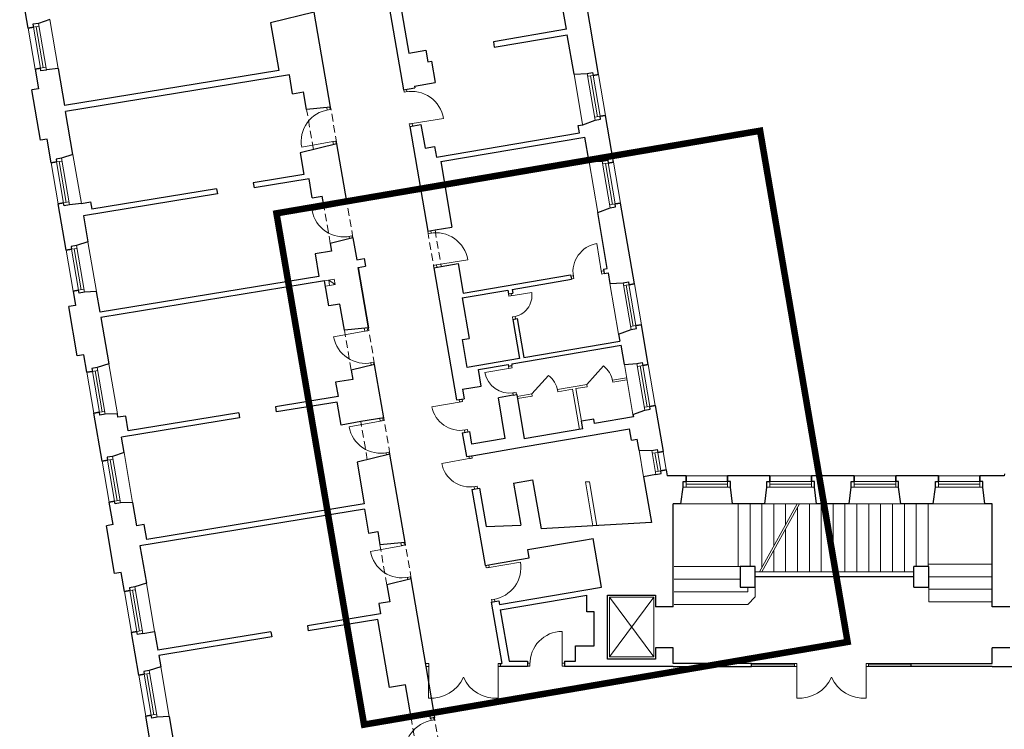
# Model space of a CAD drawing. Header units: millimetres. Extents: x 6904000 to 7075021, y 297772 to 407623.
# Tile 87 of 91: x 7042330 to 7043656, y 375124 to 376081. Entities that reach past the tile are written whole.
import ezdxf

# ---------------------------------------------------------------- set-up
doc = ezdxf.new("R2010")
doc.units = ezdxf.units.MM
doc.linetypes.add('MCS - 2 piętro - koncepcja (2026.04.17)_do wysłania$0$DASHED', pattern=[19.05, 12.7, -6.35])
for name, color, linetype, lineweight in [('MCS - 2 piętro - koncepcja (2026.04.17)_do wysłania$0$Drzwi i okna', 8, 'Continuous', 9), ('MCS - 2 piętro - koncepcja (2026.04.17)_do wysłania$0$Kanały wentylacyjne', 8, 'Continuous', 9), ('MCS - 2 piętro - koncepcja (2026.04.17)_do wysłania$0$Przekrojowa', 8, 'Continuous', 25), ('MCS - 2 piętro - koncepcja (2026.04.17)_do wysłania$0$Ramka', 8, 'Continuous', 9), ('MCS - 2 piętro - koncepcja (2026.04.17)_do wysłania$0$S3_obrys zakresu', 8, 'Continuous', 5), ('MCS - 2 piętro - koncepcja (2026.04.17)_do wysłania$0$Widokowa', 8, 'Continuous', 9)]:
    doc.layers.add(name, color=color, linetype=linetype, lineweight=lineweight)

# ---------------------------------------------------------------- blocks, each defined once
blk = doc.blocks.new('MCS - 2 piętro - koncepcja (2026.04.17)_do wysłania$0$zw$2918')
at = {"layer": 'MCS - 2 piętro - koncepcja (2026.04.17)_do wysłania$0$Drzwi i okna', "color": 0}
for p, q in [((1286.2, -1419.9), (1285.2, -1413.4)), ((1295.1, -1418.5), (1286.2, -1419.9)), ((1294.1, -1418.6), (1293, -1412.1)), ((1079.3, -1467.8), (1078.1, -1461.3)), ((1078.3, -1468), (1087.1, -1466.4)), ((1087.1, -1466.4), (1086.1, -1460.7)), ((1309.2, -1504.2), (1300.4, -1505.7)), ((1300.4, -1505.7), (1301.4, -1512.1)), ((1308.2, -1504.4), (1392.6, -1490.5)), ((1309.3, -1510.8), (1308.2, -1504.4)), ((1094.6, -1553.4), (1010.4, -1568.4)), ((1093.6, -1553.5), (1102.4, -1552)), ((1095.9, -1561.1), (1094.6, -1553.4)), ((1102.4, -1552), (1103.7, -1559.1)), ((1122.3, -1723.7), (1038.2, -1739.1)), ((1120.8, -1715.6), (1122.3, -1723.7)), ((1121.3, -1723.8), (1130.1, -1722.2)), ((1130.1, -1722.2), (1128.8, -1714.9)), ((1351.6, -1801.4), (1350.5, -1794.9)), ((1360.5, -1799.9), (1351.6, -1801.4)), ((1359.5, -1800.1), (1358.4, -1793.6)), ((1137, -1809.3), (1145.8, -1807.7)), ((1138, -1809.1), (1139.1, -1815.5)), ((1145.8, -1807.7), (1146.9, -1813.6)), ((1818.8, -1907), (1805.9, -1828.1)), ((1373.6, -1885.8), (1458, -1871.9)), ((1374.6, -1885.7), (1365.7, -1887.1)), ((1365.7, -1887.1), (1366.8, -1893.5)), ((1374.7, -1892.2), (1373.6, -1885.8)), ((1817.9, -1901.6), (1819.4, -1910.5)), ((1824.5, -1901.5), (1818.1, -1902.6)), ((1819.4, -1910.5), (1825.8, -1909.4)), ((1742.2, -1915), (1735.7, -1916.1)), ((1743.5, -1922.9), (1737, -1924)), ((1742, -1914), (1743.5, -1922.9)), ((1568.7, -1970.2), (1630.4, -1960.2)), ((1575.6, -1969), (1574.5, -1962.5)), ((1568.7, -1970.2), (1567.6, -1963.7)), ((1577.6, -1968.8), (1568.7, -1970.2)), ((1585.5, -2025.1), (1578.6, -2026.3)), ((1578.6, -2026.3), (1579.6, -2032.7)), ((1586.5, -2031.5), (1585.5, -2025.1)), ((1180.6, -2064.7), (1096.5, -2080.2)), ((1179.1, -2056.7), (1180.6, -2064.7)), ((1179.6, -2064.9), (1188.4, -2063.3)), ((1188.4, -2063.3), (1187.1, -2056.2)), ((1195.3, -2150.4), (1204.2, -2148.8)), ((1204.2, -2148.8), (1205.2, -2154.5)), ((1196.3, -2150.2), (1197.3, -2155.8)), ((1572.8, -2164.4), (1503.7, -2175.8)), ((1568.4, -2165.1), (1567.3, -2158.6)), ((1568.4, -2165.1), (1577.2, -2163.6)), ((1577.2, -2163.6), (1576.2, -2157.1)), ((1440.3, -2254.8), (1361.5, -2268.6)), ((1434.7, -2249.2), (1435.8, -2255.6)), ((1434.8, -2255.8), (1443.7, -2254.2)), ((1443.7, -2254.2), (1442.6, -2247.8)), ((1579.3, -2231.1), (1588.2, -2229.7)), ((1580.4, -2237.5), (1579.3, -2231.1)), ((1588.2, -2229.7), (1589.2, -2236.1)), ((1222, -2307.2), (1137.9, -2322.7)), ((1220.8, -2300.3), (1222, -2307.2)), ((1221.1, -2307.4), (1229.9, -2305.8)), ((1229.9, -2305.8), (1228.6, -2298.7)), ((1448.1, -2331.5), (1456.9, -2330)), ((1449.1, -2331.4), (1450.2, -2337.9)), ((1456.9, -2330), (1458.1, -2336.5)), ((1236.8, -2392.9), (1245.6, -2391.2)), ((1237.8, -2392.7), (1238.9, -2399)), ((1245.6, -2391.2), (1246.7, -2397)), ((1466.6, -2407.6), (1387.8, -2421.4)), ((1461, -2402), (1462.2, -2408.4)), ((1461.2, -2408.5), (1470, -2407)), ((1470, -2407), (1468.9, -2400.6)), ((1474.4, -2484.3), (1483.3, -2482.8)), ((1475.4, -2484.1), (1476.5, -2490.6)), ((1483.3, -2482.8), (1484.4, -2489.3)), ((1279.5, -2643.3), (1195.4, -2658.8)), ((1278, -2635.3), (1279.5, -2643.3)), ((1278.5, -2643.5), (1287.4, -2641.9)), ((1287.4, -2641.9), (1286, -2634.6)), ((1507.8, -2703.3), (1506.6, -2696.3)), ((1516.7, -2701.7), (1507.8, -2703.3)), ((1514.5, -2695), (1515.7, -2701.9)), ((1515.7, -2701.9), (1600, -2687.6)), ((1294.2, -2729), (1303.1, -2727.4)), ((1295.2, -2728.8), (1296.4, -2735.1)), ((1303.1, -2727.4), (1304.2, -2733.2)), ((1531.2, -2787.4), (1522.3, -2788.9)), ((1522.3, -2788.9), (1523.3, -2794.9)), ((1530.2, -2787.6), (1531.2, -2793.6)), ((1712.5, -2960), (1712.1, -2874.5)), ((1352.7, -2961.1), (1346.2, -2961.1)), ((1346.2, -2969.1), (1352.6, -2969.1)), ((1352.6, -2969.1), (1352.5, -3054.6)), ((1352.6, -2970.1), (1352.7, -2961.1)), ((1539.7, -2970.1), (1539.7, -2961.1)), ((1539.7, -2961.1), (1546.2, -2961.1)), ((1546.2, -2969.1), (1539.7, -2969.1)), ((1539.7, -2969.1), (1539.8, -3054.6)), ((1625.6, -2960.5), (1619, -2960.5)), ((1625.6, -2968.5), (1619, -2968.5)), ((1625.6, -2959.5), (1625.6, -2968.5)), ((1712.5, -2959), (1712.5, -2968)), ((1719, -2960), (1712.5, -2960)), ((1712.5, -2968), (1719, -2968)), ((2344.7, -2961.1), (2338.2, -2961.1)), ((2338.2, -2969.1), (2344.7, -2969.1)), ((2344.7, -2969.1), (2344.6, -3054.6)), ((2344.7, -2970.1), (2344.7, -2961.1)), ((2531.8, -2970.1), (2531.7, -2961.1)), ((2531.7, -2961.1), (2538.2, -2961.1)), ((2538.2, -2969.1), (2531.8, -2969.1)), ((2531.8, -2969.1), (2531.9, -3054.6)), ((1359.2, -3114.6), (1358.2, -3109)), ((1358.2, -3114.8), (1367, -3113.2)), ((1367, -3113.2), (1366, -3107.4))]:
    blk.add_line(p, q, dxfattribs=at)
at = {"layer": 'MCS - 2 piętro - koncepcja (2026.04.17)_do wysłania$0$Drzwi i okna', "color": 0, "ltscale": 1.6}
for p, q in [((1778.9, -2208.5), (1823.5, -2158.4)), ((1630.6, -2233.8), (1675.1, -2183.8))]:
    blk.add_line(p, q, dxfattribs=at)
for centre, radius, start, end in [((1307, -1504.4), 86.7, 9.2331, 100.8437), ((1095.7, -1553), 86.7, 98.6519, 190.2626), ((1123.5, -1723.6), 86.7, 190.2929, 281.9036), ((1372.3, -1885.9), 86.7, 9.2331, 100.8437), ((1573.2, -1968.6), 57.8, 276.9522, 8.388), ((1181.8, -2064.7), 86.7, 190.2929, 281.9036), ((1787, -2208.6), 62, 8.3094, 53.9766), ((1638.7, -2234), 62, 8.3094, 53.9766), ((1223.3, -2307.2), 86.7, 190.2929, 281.9036), ((1280.8, -2643.3), 86.7, 190.2929, 281.9036), ((1514.5, -2702.3), 86.7, 278.1541, 9.7648), ((1712.3, -2961.3), 86.7, 90.1458, 181.7564), ((1359.1, -2959.4), 95.4, 266.0716, 335.8764), ((1533.3, -2959.4), 95.4, 204.1236, 273.9284), ((2351.1, -2959.4), 95.4, 266.0716, 335.8764), ((2525.3, -2959.4), 95.4, 204.1236, 273.9284), ((1375.7, -3199.7), 86.7, 98.6519, 190.2626)]:
    blk.add_arc(centre, radius, start, end, dxfattribs=at)
at = {"layer": 'MCS - 2 piętro - koncepcja (2026.04.17)_do wysłania$0$Drzwi i okna', "color": 0}
for centre, radius, start, end in [((1292.2, -1427.9), 78.2, 277.7082, 281.0068), ((1084.2, -1475.9), 78.2, 278.4889, 281.7875), ((1139.7, -1799.9), 78.2, 98.7681, 102.0666), ((1819.3, -1904.7), 77.8, 99.9306, 189.3047), ((1357.5, -1809.3), 78.2, 277.7082, 281.0068), ((1741.5, -1918.6), 78.2, 7.6634, 10.962), ((1198.1, -2141), 78.2, 98.7681, 102.0666), ((1570.3, -2164.2), 67.5, 189.8932, 279.8733), ((1452.6, -2332), 78.2, 98.2531, 101.5517), ((1569.9, -2153.5), 78.2, 277.7578, 281.0564), ((1437.9, -2254.4), 77.8, 190.5203, 279.8944), ((1239.5, -2383.4), 78.2, 98.7681, 102.0666), ((1479, -2484.8), 78.2, 98.2531, 101.5517), ((1464.2, -2407.1), 77.8, 190.5203, 279.8944), ((1297, -2719.6), 78.2, 98.7681, 102.0666), ((1525.4, -2779.5), 78.2, 97.9911, 101.2896), ((1430.8, -2965.8), 78.2, 178.2653, 181.5639), ((1461.5, -2965.8), 78.2, 358.4361, 1.7347), ((1634.4, -2963.8), 78.2, 358.6209, 1.9195), ((2422.8, -2965.8), 78.2, 178.2653, 181.5639), ((2453.6, -2965.8), 78.2, 358.4361, 1.7347)]:
    blk.add_arc(centre, radius, start, end, dxfattribs=at)
at = {"layer": 'MCS - 2 piętro - koncepcja (2026.04.17)_do wysłania$0$Kanały wentylacyjne', "color": 0}
for p, q in [((1093.3, -1925.2), (1072.1, -1928.8)), ((1083.1, -1926.9), (1097.9, -1924.4)), ((1085.7, -1941.7), (1083.1, -1926.9)), ((1083.1, -1926.9), (1100.4, -1939.1)), ((1097.9, -1924.4), (1100.4, -1939.1)), ((1095.9, -1939.9), (1074.7, -1943.6)), ((1100.4, -1939.1), (1085.7, -1941.7))]:
    blk.add_line(p, q, dxfattribs=at)
at = {"layer": 'MCS - 2 piętro - koncepcja (2026.04.17)_do wysłania$0$Przekrojowa', "color": 0, "ltscale": 1.6}
for p, q in [((1228.6, -1087.3), (1284.5, -1413.5)), ((1810.6, -1372), (1765.9, -1110.8)), ((272.8, -1247), (250.4, -1115.9)), ((1266.8, -1127.4), (1298.9, -1314.7)), ((1723.7, -1250.3), (1704.1, -1135.7)), ((1044.3, -1204), (926.5, -1232.8)), ((1088.2, -1460.3), (1044.3, -1204)), ((331.8, -1224.3), (300.8, -1234.4)), ((926.5, -1232.8), (948.4, -1361.1)), ((1723.7, -1250.3), (1526.9, -1284)), ((1529.3, -1298.8), (1726.2, -1265.1)), ((1744.4, -1371.7), (1726.2, -1265.1)), ((1526.9, -1284), (1529.3, -1298.8)), ((1298.9, -1314.7), (1345.2, -1306.8)), ((1345.2, -1306.8), (1350.6, -1338.3)), ((1350.6, -1338.3), (1360.5, -1336.6)), ((1360.5, -1336.6), (1370.3, -1393.8)), ((291.7, -1357.4), (300.8, -1410.7)), ((354.4, -1356.4), (322.2, -1359.9)), ((354.4, -1356.4), (371.4, -1455.7)), ((948.4, -1361.1), (371.4, -1455.7)), ((977.1, -1372.9), (374.1, -1471.7)), ((985.8, -1424), (977.1, -1372.9)), ((1744.4, -1371.7), (1780, -1369.3)), ((1314.1, -1403.4), (1370.3, -1393.8)), ((1314.1, -1403.4), (1314.9, -1408.3)), ((300.8, -1410.7), (283, -1413.7)), ((306.3, -1549.7), (283, -1413.7)), ((985.8, -1424), (1015.4, -1419)), ((1023.5, -1466.3), (1015.4, -1419)), ((1284.5, -1413.5), (1314.9, -1408.3)), ((394, -1588), (374.1, -1471.7)), ((1088.2, -1460.3), (1023.5, -1466.3)), ((1851, -1608.5), (1829.5, -1482.4)), ((1301.4, -1512.1), (1331.8, -1506.9)), ((1301.4, -1512.1), (1349.9, -1795)), ((1331.8, -1506.9), (1342.8, -1571)), ((1755.8, -1509.6), (1767.7, -1507.6)), ((1759.2, -1529.2), (1755.8, -1509.6)), ((1767.7, -1507.6), (1801.4, -1495)), ((1373.3, -1595.2), (1759.2, -1529.2)), ((324, -1546.7), (306.3, -1549.7)), ((335, -1610.7), (324, -1546.7)), ((1105, -1558.9), (1005.9, -1583.1)), ((1131.6, -1714.6), (1105, -1558.9)), ((1385.2, -1607.3), (1773.4, -1541)), ((1784.9, -1608.2), (1773.4, -1541)), ((394, -1588), (363, -1598.1)), ((1005.9, -1583.1), (1016, -1642.1)), ((1342.8, -1571), (1368.4, -1566.6)), ((1368.4, -1566.6), (1373.3, -1595.2)), ((1385.2, -1607.3), (1415.4, -1783.7)), ((1784.9, -1608.2), (1820.4, -1605.9)), ((1016, -1642.1), (879.6, -1664.5)), ((879.6, -1664.5), (882, -1678.3)), ((1030.2, -1654), (882, -1678.3)), ((1039, -1705.1), (1030.2, -1654)), ((783.3, -1694.4), (422.3, -1753.6)), ((780.9, -1680.6), (444.6, -1735.8)), ((780.9, -1680.6), (783.3, -1694.4)), ((375.3, -1846.3), (353.9, -1721.1)), ((416.6, -1720.1), (384.4, -1723.7)), ((416.6, -1720.1), (441.3, -1716.1)), ((441.3, -1716.1), (444.6, -1735.8)), ((1039, -1705.1), (1065.6, -1700.6)), ((1069, -1720.4), (1065.6, -1700.6)), ((1131.6, -1714.6), (1069, -1720.4)), ((1907.2, -1936.8), (1869.9, -1718.9)), ((1808.1, -1744.1), (1841.9, -1731.6)), ((1834, -1895.8), (1808.1, -1744.1)), ((422.3, -1753.6), (434.3, -1823.6)), ((1349.9, -1795), (1369.8, -1791.6)), ((1369.8, -1791.6), (1415.4, -1783.8)), ((434.3, -1823.6), (403.3, -1833.7)), ((1148.5, -1813.2), (1087.4, -1828.1)), ((1087.4, -1828.1), (1090.9, -1848.4)), ((1148.5, -1813.2), (1158.6, -1872.4)), ((1090.9, -1848.4), (1046.5, -1856)), ((1046.5, -1856), (1057, -1917.1)), ((1158.6, -1872.4), (1178.3, -1869)), ((1178.3, -1869), (1181.9, -1889.7)), ((1386.7, -1890.1), (1432.3, -1882.3)), ((1432.3, -1882.3), (1445.9, -1962.2)), ((1162.2, -1893.1), (1181.9, -1889.7)), ((1162.2, -1893.1), (1190, -2055.7)), ((1190, -2055.7), (1162.2, -1893.1)), ((1366.8, -1893.5), (1386.7, -1890.1)), ((1366.8, -1893.5), (1427.9, -2250.3)), ((1823.8, -1897.6), (1834, -1895.8)), ((1823.8, -1897.6), (1825.8, -1909.4)), ((1825.8, -1909.4), (1836.1, -1907.7)), ((1836.1, -1907.7), (1841, -1936.4)), ((1057, -1917.1), (466.8, -2013.8)), ((1072.1, -1928.8), (469.2, -2027.6)), ((1083.8, -1996.7), (1072.1, -1928.8)), ((1445.9, -1962.2), (1735.1, -1912.7)), ((1577.8, -1951.8), (1737.1, -1924.6)), ((1735.1, -1912.7), (1737.1, -1924.6)), ((1841, -1936.4), (1876.5, -1934.1)), ((394.2, -1956.7), (400.7, -1995.2)), ((457.3, -1957.9), (424.7, -1959.2)), ((466.8, -2013.8), (457.3, -1957.9)), ((1443, -1974.9), (1566, -1953.8)), ((1566, -1953.8), (1567.6, -1963.7)), ((1567.6, -1963.7), (1579.5, -1961.7)), ((1577.8, -1951.8), (1579.5, -1961.7)), ((1443, -1974.9), (1461.8, -2084.3)), ((400.7, -1995.2), (383, -1998.2)), ((405.7, -2131.3), (383, -1998.2)), ((1113.3, -1991.7), (1083.8, -1996.7)), ((1125.3, -2061.7), (1113.3, -1991.7)), ((469.2, -2027.6), (490.6, -2152.8)), ((1579.5, -2032.7), (1591.3, -2030.7)), ((1579.5, -2032.7), (1597.6, -2138.1)), ((1591.3, -2030.7), (1609.4, -2136.1)), ((1190, -2055.7), (1125.3, -2061.7)), ((1864.2, -2072.4), (1898, -2059.9)), ((1944.4, -2154.6), (1926, -2047.2)), ((1443.8, -2087.3), (1461.8, -2084.3)), ((1456.6, -2162.2), (1443.8, -2087.3)), ((1609.4, -2136.1), (1867.6, -2092)), ((1864.2, -2072.4), (1867.6, -2092)), ((1576.5, -2153), (1871.2, -2102.6)), ((1880, -2154.2), (1871.2, -2102.6)), ((423.5, -2128.2), (405.7, -2131.3)), ((431.6, -2175.6), (423.5, -2128.2)), ((1597.6, -2138.1), (1456.6, -2162.2)), ((490.6, -2152.8), (459.6, -2162.9)), ((1206.8, -2154.3), (1143.8, -2169.6)), ((1143.8, -2169.6), (1148, -2194.6)), ((1231.4, -2298.2), (1206.8, -2154.3)), ((1486.8, -2168.3), (1566.6, -2154.7)), ((1494.4, -2212.7), (1486.8, -2168.3)), ((1566.6, -2154.7), (1567.3, -2158.6)), ((1567.3, -2158.6), (1577.1, -2156.9)), ((1576.5, -2153), (1577.1, -2156.9)), ((1880, -2154.2), (1913.8, -2152)), ((1148, -2194.6), (1101.7, -2202.5)), ((1101.7, -2202.5), (1108.3, -2241.1)), ((1443.7, -2221.3), (1494.4, -2212.7)), ((1443.7, -2221.3), (1448.1, -2246.9)), ((1108.3, -2241.1), (939.6, -2268.7)), ((1427.9, -2250.3), (1448.1, -2246.9)), ((1580.4, -2237.5), (1540.9, -2244.3)), ((1559.1, -2353.8), (1540.9, -2244.3)), ((1580.4, -2237.5), (1590.2, -2235.8)), ((1590.2, -2235.8), (1610, -2355.2)), ((939.6, -2268.7), (941.9, -2282.5)), ((1105.7, -2255.7), (942.1, -2282.5)), ((1116.4, -2317.8), (1105.7, -2255.7)), ((1903.1, -2289.6), (1935.3, -2277.7)), ((1963.3, -2265), (1984.5, -2389.1)), ((472.5, -2415.1), (450.5, -2285.9)), ((513.6, -2287.2), (481, -2288.5)), ((515.2, -2297), (513.6, -2287.2)), ((536, -2293.6), (515.2, -2297)), ((843.2, -2298.7), (524.5, -2351)), ((542.8, -2333.8), (536, -2293.6)), ((840.9, -2284.9), (542.8, -2333.8)), ((840.9, -2284.9), (843.2, -2298.7)), ((1231.4, -2298.2), (1169.6, -2308.7)), ((1797.7, -2301.8), (1764.2, -2307.5)), ((1767.8, -2328.2), (1764.2, -2307.5)), ((1799.8, -2313.6), (1797.7, -2301.8)), ((1904.2, -2295.8), (1799.8, -2313.6)), ((1903.1, -2289.6), (1904.2, -2295.8)), ((1169.6, -2308.7), (1116.4, -2317.8)), ((1607.4, -2376.9), (1894.2, -2327.9)), ((1767.8, -2328.2), (1610, -2355.2)), ((1899.4, -2358.5), (1894.2, -2327.9)), ((531.5, -2392.3), (524.5, -2351)), ((1443.1, -2339), (1463.3, -2335.6)), ((1443.1, -2339), (1454.1, -2403.1)), ((1468.9, -2369.2), (1463.3, -2335.6)), ((1559.1, -2353.8), (1468.9, -2369.2)), ((1899.4, -2358.5), (1914.5, -2355.9)), ((1919.6, -2385.9), (1914.5, -2355.9)), ((1474.3, -2399.7), (1607.4, -2376.9)), ((1919.6, -2385.9), (1953.9, -2386.5)), ((531.5, -2392.3), (500.6, -2402.4)), ((1248.3, -2396.7), (1159.9, -2418.3)), ((1288.9, -2634.3), (1248.3, -2396.7)), ((1454.1, -2403.1), (1474.3, -2399.7)), ((1159.9, -2418.3), (1179.1, -2530.4)), ((1993, -2438.8), (1993.9, -2444.3)), ((1993, -2438.8), (1995.8, -2455.3)), ((1581.5, -2474.7), (1632.8, -2465.9)), ((1632.8, -2465.9), (1655.4, -2598)), ((1965, -2451.5), (1931.8, -2457.2)), ((1931.8, -2457.2), (1952.9, -2580.6)), ((1931.8, -2457.2), (1932.7, -2462.3)), ((2046.2, -2455.3), (1995.8, -2455.3)), ((2272.2, -2455.3), (2158.2, -2455.3)), ((2499.2, -2455.3), (2384.2, -2455.3)), ((2726.2, -2455.3), (2611.2, -2455.3)), ((2903.8, -2455.3), (2838.2, -2455.3)), ((2904.2, -2449.8), (2903.8, -2455.3)), ((1469.3, -2491.8), (1489.5, -2488.4)), ((1469.3, -2491.8), (1504.5, -2696.8)), ((1489.5, -2488.4), (1507.2, -2591.9)), ((1581.5, -2474.7), (1599.9, -2582.3)), ((2032.6, -2530.3), (2038.4, -2485.1)), ((2171.7, -2530.3), (2166, -2485.1)), ((2258.6, -2530.3), (2264.4, -2485.1)), ((2397.7, -2530.3), (2392, -2485.1)), ((2485.6, -2530.3), (2491.4, -2485.1)), ((2624.7, -2530.3), (2619, -2485.1)), ((2712.6, -2530.3), (2718.4, -2485.1)), ((2851.7, -2530.3), (2846, -2485.1)), ((501.9, -2586.6), (491.4, -2525.5)), ((554.5, -2526.7), (522, -2528)), ((554.5, -2526.7), (565.3, -2589.8)), ((1179.2, -2544.6), (574.5, -2643.7)), ((1179.1, -2530.4), (592.9, -2626.5)), ((1179.2, -2544.6), (1190.3, -2609.6)), ((2011.9, -2808.1), (2011.9, -2530.3)), ((2032.6, -2530.3), (2011.9, -2530.3)), ((2258.6, -2530.3), (2171.7, -2530.3)), ((2485.6, -2530.3), (2397.7, -2530.3)), ((2712.6, -2530.3), (2624.7, -2530.3)), ((2870.9, -2530.3), (2851.7, -2530.3)), ((2870.9, -2808.1), (2870.9, -2530.3)), ((501.9, -2586.6), (484.1, -2589.6)), ((506.2, -2718.7), (484.1, -2589.6)), ((586, -2586.4), (565.3, -2589.8)), ((592.9, -2626.5), (586, -2586.4)), ((1507.2, -2591.9), (1600.9, -2588.2)), ((1599.9, -2582.3), (1600.9, -2588.2)), ((1795.1, -2589.8), (1655.4, -2598)), ((1952.9, -2580.6), (1795.1, -2589.8)), ((1190.3, -2609.6), (1215.2, -2605.3)), ((1215.2, -2605.3), (1221.2, -2640.6)), ((1764.3, -2629.1), (1795.8, -2623.7)), ((1818.2, -2754.8), (1795.8, -2623.7)), ((574.5, -2643.7), (591.7, -2744.2)), ((1288.9, -2634.3), (1221.2, -2640.6)), ((1619.4, -2653.9), (1764.3, -2629.1)), ((1524.7, -2693.4), (1623.2, -2676.5)), ((1623.2, -2676.5), (1619.4, -2653.9)), ((1504.5, -2696.8), (1524.7, -2693.4)), ((2191.9, -2699.8), (2191.9, -2754.8)), ((2232.9, -2699.8), (2191.9, -2699.8)), ((2232.9, -2754.8), (2232.9, -2699.8)), ((2659.9, -2754.8), (2659.9, -2699.8)), ((2700.9, -2699.8), (2659.9, -2699.8)), ((2700.9, -2754.8), (2700.9, -2699.8)), ((523.9, -2715.7), (506.2, -2718.7)), ((532.7, -2767), (523.9, -2715.7)), ((1305.8, -2732.9), (1239.8, -2748.9)), ((1346.2, -2969.1), (1305.8, -2732.9)), ((2232.9, -2726.8), (2659.9, -2726.8)), ((591.7, -2744.2), (560.7, -2754.3)), ((1239.8, -2748.9), (1247.6, -2794.5)), ((1543.2, -2801.8), (1818.2, -2754.8)), ((2191.9, -2754.8), (2232.9, -2754.8)), ((2659.9, -2754.8), (2700.9, -2754.8)), ((1545.7, -2816.2), (1778.5, -2776.4)), ((1778.5, -2821.3), (1778.5, -2776.4)), ((1834.3, -2949.8), (1834.3, -2777)), ((1834.3, -2777), (1963.9, -2777)), ((1963.9, -2777), (1963.9, -2808.1)), ((1247.6, -2794.5), (1218, -2799.6)), ((1218, -2799.6), (1222.7, -2827.2)), ((1521.4, -2795.4), (1541.5, -2792)), ((1521.4, -2795.4), (1549.7, -2961.1)), ((1541.6, -2791.9), (1543.2, -2801.8)), ((2011.9, -2808.1), (1963.9, -2808.1)), ((2918.9, -2808.1), (2870.9, -2808.1)), ((1222.7, -2827.2), (1025.6, -2859.6)), ((1545.7, -2816.2), (1569.5, -2955.1)), ((1798.5, -2821.3), (1778.5, -2821.3)), ((1798.5, -2913.3), (1798.5, -2821.3)), ((1025.6, -2859.6), (1028, -2873.1)), ((1215.3, -2842.4), (1028, -2873.1)), ((1246.6, -3025.7), (1215.3, -2842.4)), ((571.3, -2992.7), (551.6, -2877.4)), ((582.2, -2880), (614, -2874.6)), ((614, -2874.6), (622.7, -2925.6)), ((927.6, -2875.6), (622.7, -2925.6)), ((930, -2889.1), (625, -2939.1)), ((927.6, -2875.6), (930, -2889.1)), ((1748.5, -2955.1), (1748.5, -2913.3)), ((1748.5, -2913.3), (1798.5, -2913.3)), ((625, -2939.1), (630.3, -2970)), ((2011.9, -2919.1), (1963.9, -2919.1)), ((1963.9, -2919.1), (1963.9, -2949.8)), ((2011.9, -2961.1), (2011.9, -2919.1)), ((2870.9, -2961.1), (2870.9, -2919.1)), ((2918.9, -2919.1), (2870.9, -2919.1)), ((630.3, -2970), (599.3, -2980)), ((627.8, -2955), (630.3, -2970)), ((1344.5, -2969.1), (1368.1, -3107.1)), ((1346.2, -2969.1), (1344.5, -2969.1)), ((1546.2, -2969.1), (1546.2, -2961.1)), ((1546.2, -2961.1), (1549.7, -2961.1)), ((1619, -2969.1), (1546.2, -2969.1)), ((1569.5, -2955.1), (1619, -2955.1)), ((1619, -2955.1), (1619, -2969.1)), ((1719, -2955.1), (1748.5, -2955.1)), ((1719, -2955.1), (1719, -2969.1)), ((1787.9, -2969.1), (1719, -2969.1)), ((2011.9, -2969.1), (1787.9, -2969.1)), ((1963.9, -2949.8), (1834.3, -2949.8)), ((1999.9, -2969.1), (1996.9, -2969.1)), ((2222.8, -2961.1), (2011.9, -2961.1)), ((2011.9, -2969.1), (2222.8, -2969.1)), ((2222.8, -2969.1), (2222.8, -2961.1)), ((2652.8, -2969.1), (2652.8, -2961.1)), ((2652.8, -2961.1), (2870.9, -2961.1)), ((2870.9, -2969.1), (2652.8, -2969.1)), ((2870.9, -2969.1), (3128.8, -2969.1)), ((1290, -3018.3), (1246.6, -3025.7)), ((1305.1, -3106.7), (1290, -3018.3)), ((610.4, -3221.4), (590.2, -3103.1)), ((653.3, -3104.3), (620.7, -3105.6)), ((653.3, -3104.3), (676.4, -3239.5)), ((1354.4, -3098.3), (1305.1, -3106.7)), ((1354.4, -3098.3), (1356.3, -3109.1)), ((1368.1, -3107.1), (1356.3, -3109.1))]:
    blk.add_line(p, q, dxfattribs=at)
at = {"layer": 'MCS - 2 piętro - koncepcja (2026.04.17)_do wysłania$0$Przekrojowa', "color": 0}
for p, q in [((287.5, -1244.5), (272.8, -1247)), ((272.8, -1247), (287.5, -1244.5)), ((300.8, -1234.4), (286.2, -1236.8)), ((286.2, -1236.8), (287.5, -1244.5)), ((306.4, -1354.9), (291.7, -1357.4)), ((291.7, -1357.4), (306.4, -1354.9)), ((307.7, -1362.6), (306.4, -1354.9)), ((322.3, -1360.1), (307.7, -1362.6)), ((1780, -1369.3), (1794.5, -1366.8)), ((1794.5, -1366.8), (1795.9, -1374.5)), ((1795.9, -1374.5), (1810.6, -1372)), ((1810.6, -1372), (1795.9, -1374.5)), ((1814.7, -1484.9), (1829.5, -1482.4)), ((1829.5, -1482.4), (1814.7, -1484.9)), ((1816, -1492.5), (1814.7, -1484.9)), ((1801.4, -1495), (1816, -1492.5)), ((349.7, -1608.2), (335, -1610.7)), ((335, -1610.7), (349.7, -1608.2)), ((363, -1598.1), (348.4, -1600.6)), ((348.4, -1600.6), (349.7, -1608.2)), ((1820.4, -1605.9), (1835, -1603.4)), ((1835, -1603.4), (1836.3, -1611.1)), ((1836.3, -1611.1), (1851, -1608.5)), ((1851, -1608.5), (1836.3, -1611.1)), ((368.6, -1718.6), (353.9, -1721.1)), ((353.9, -1721.1), (368.6, -1718.6)), ((369.9, -1726.3), (368.6, -1718.6)), ((384.5, -1723.8), (369.9, -1726.3)), ((1855.2, -1721.5), (1869.9, -1718.9)), ((1869.9, -1718.9), (1855.2, -1721.5)), ((1856.5, -1729.1), (1855.2, -1721.5)), ((1841.9, -1731.6), (1856.5, -1729.1)), ((390, -1843.8), (375.3, -1846.3)), ((375.3, -1846.3), (390, -1843.8)), ((403.3, -1833.7), (388.7, -1836.1)), ((388.7, -1836.1), (390, -1843.8)), ((1876.5, -1934.1), (1891.1, -1931.7)), ((1891.1, -1931.7), (1892.4, -1939.3)), ((1892.4, -1939.3), (1907.2, -1936.8)), ((1907.2, -1936.8), (1892.4, -1939.3)), ((408.9, -1954.2), (394.2, -1956.7)), ((394.2, -1956.7), (408.9, -1954.2)), ((410.2, -1961.9), (408.9, -1954.2)), ((424.8, -1959.4), (410.2, -1961.9)), ((1898, -2059.9), (1912.6, -2057.4)), ((1911.3, -2049.7), (1926, -2047.2)), ((1926, -2047.2), (1911.3, -2049.7)), ((1912.6, -2057.4), (1911.3, -2049.7)), ((446.3, -2173), (431.6, -2175.6)), ((431.6, -2175.6), (446.3, -2173)), ((459.6, -2162.9), (445, -2165.4)), ((445, -2165.4), (446.3, -2173)), ((1913.8, -2152), (1928.4, -2149.5)), ((1928.4, -2149.5), (1929.7, -2157.2)), ((1929.7, -2157.2), (1944.4, -2154.6)), ((1944.4, -2154.6), (1929.7, -2157.2)), ((1935.3, -2277.7), (1949.9, -2275.2)), ((1948.6, -2267.6), (1963.3, -2265)), ((1963.3, -2265), (1948.6, -2267.6)), ((1949.9, -2275.2), (1948.6, -2267.6)), ((465.2, -2283.4), (450.5, -2285.9)), ((450.5, -2285.9), (465.2, -2283.4)), ((466.5, -2291.1), (465.2, -2283.4)), ((481.1, -2288.6), (466.5, -2291.1)), ((1953.9, -2386.5), (1968.5, -2384)), ((1953.9, -2386.5), (1968.5, -2384)), ((1968.5, -2384), (1969.8, -2391.6)), ((487.3, -2412.6), (472.5, -2415.1)), ((472.5, -2415.1), (487.3, -2412.6)), ((500.6, -2402.4), (486, -2404.9)), ((486, -2404.9), (487.3, -2412.6)), ((1969.8, -2391.6), (1984.5, -2389.1)), ((1984.5, -2389.1), (1969.8, -2391.6)), ((1978.3, -2441.4), (1993, -2438.8)), ((1993, -2438.8), (1978.3, -2441.4)), ((1965, -2451.5), (1979.6, -2449)), ((1979.6, -2449), (1978.3, -2441.4)), ((2046.2, -2470.3), (2046.2, -2455.3)), ((2046.2, -2455.3), (2046.2, -2470.3)), ((2158.2, -2470.3), (2158.2, -2455.3)), ((2158.2, -2455.3), (2158.2, -2470.3)), ((2272.2, -2470.3), (2272.2, -2455.3)), ((2272.2, -2455.3), (2272.2, -2470.3)), ((2384.2, -2470.3), (2384.2, -2455.3)), ((2384.2, -2455.3), (2384.2, -2470.3)), ((2499.2, -2470.3), (2499.2, -2455.3)), ((2499.2, -2455.3), (2499.2, -2470.3)), ((2611.2, -2470.3), (2611.2, -2455.3)), ((2611.2, -2455.3), (2611.2, -2470.3)), ((2726.2, -2470.3), (2726.2, -2455.3)), ((2726.2, -2455.3), (2726.2, -2470.3)), ((2838.2, -2470.3), (2838.2, -2455.3)), ((2838.2, -2455.3), (2838.2, -2470.3)), ((2038.4, -2485.1), (2038.4, -2470.3)), ((2038.4, -2470.3), (2046.2, -2470.3)), ((2166, -2470.3), (2158.2, -2470.3)), ((2166, -2485.1), (2166, -2470.3)), ((2264.4, -2485.1), (2264.4, -2470.3)), ((2264.4, -2470.3), (2272.2, -2470.3)), ((2392, -2470.3), (2384.2, -2470.3)), ((2392, -2485.1), (2392, -2470.3)), ((2491.4, -2485.1), (2491.4, -2470.3)), ((2491.4, -2470.3), (2499.2, -2470.3)), ((2619, -2470.3), (2611.2, -2470.3)), ((2619, -2485.1), (2619, -2470.3)), ((2718.4, -2485.1), (2718.4, -2470.3)), ((2718.4, -2470.3), (2726.2, -2470.3)), ((2846, -2470.3), (2838.2, -2470.3)), ((2846, -2485.1), (2846, -2470.3)), ((506.1, -2523), (491.4, -2525.5)), ((491.4, -2525.5), (506.1, -2523)), ((507.5, -2530.6), (506.1, -2523)), ((522, -2528.1), (507.5, -2530.6)), ((560.7, -2754.3), (546.1, -2756.8)), ((546.1, -2756.8), (547.4, -2764.4)), ((547.4, -2764.4), (532.7, -2767)), ((532.7, -2767), (547.4, -2764.4)), ((566.3, -2874.8), (551.6, -2877.4)), ((551.6, -2877.4), (566.3, -2874.8)), ((567.6, -2882.5), (566.3, -2874.8)), ((582.2, -2880), (567.6, -2882.5)), ((586, -2990.2), (571.3, -2992.7)), ((571.3, -2992.7), (586, -2990.2)), ((599.3, -2980), (584.7, -2982.5)), ((584.7, -2982.5), (586, -2990.2)), ((604.9, -3100.6), (590.2, -3103.1)), ((590.2, -3103.1), (604.9, -3100.6)), ((606.2, -3108.2), (604.9, -3100.6)), ((620.8, -3105.7), (606.2, -3108.2))]:
    blk.add_line(p, q, dxfattribs=at)
at = {"layer": 'MCS - 2 piętro - koncepcja (2026.04.17)_do wysłania$0$Widokowa', "color": 0, "ltscale": 1.6}
for p, q in [((272.8, -1247), (291.7, -1357.4)), ((331.8, -1224.3), (354.4, -1356.4)), ((1767.6, -1507.4), (1744.4, -1371.7)), ((1829.5, -1482.4), (1810.6, -1372)), ((394, -1588), (416.6, -1720.1)), ((335, -1610.7), (353.9, -1721.1)), ((1808.1, -1744.1), (1784.9, -1608.2)), ((1869.9, -1718.9), (1851, -1608.5)), ((434.3, -1823.6), (457.3, -1957.9)), ((375.3, -1846.3), (394.2, -1956.7)), ((1864.2, -2072.4), (1841, -1936.4)), ((1926, -2047.2), (1907.2, -1936.8)), ((431.6, -2175.6), (450.5, -2285.9)), ((490.6, -2152.8), (513.6, -2287.2)), ((1903.1, -2289.6), (1880, -2154.2)), ((1963.3, -2265), (1944.4, -2154.6)), ((1886.2, -2190.1), (1847.9, -2196.7)), ((1848.9, -2202.6), (1847.9, -2196.7)), ((1887.1, -2196.1), (1848.9, -2202.6)), ((1778.9, -2208.5), (1699.5, -2222)), ((1700.6, -2228), (1699.5, -2222)), ((1740.3, -2221.2), (1700.6, -2228)), ((1758.9, -2329.8), (1740.3, -2221.2)), ((1779.9, -2214.4), (1749.2, -2219.6)), ((1764.2, -2307.5), (1749.2, -2219.6)), ((1779.9, -2214.4), (1778.9, -2208.5)), ((1630.6, -2233.8), (1591, -2240.6)), ((1631.6, -2239.8), (1592, -2246.5)), ((1631.6, -2239.8), (1630.6, -2233.8)), ((1919.6, -2385.9), (1931.8, -2457.2)), ((531.5, -2392.3), (554.5, -2526.7)), ((1984.5, -2389.1), (1993, -2438.8)), ((472.5, -2415.1), (491.4, -2525.5)), ((2158.2, -2455.3), (2046.2, -2455.3)), ((2384.2, -2455.3), (2272.2, -2455.3)), ((2611.2, -2455.3), (2499.2, -2455.3)), ((2838.2, -2455.3), (2726.2, -2455.3)), ((1774.9, -2471.5), (1785.9, -2470.9)), ((1774.9, -2471.5), (1795.2, -2589.8)), ((1785.9, -2470.9), (1806.1, -2589.2)), ((2177.2, -2530.3), (2027.2, -2530.3)), ((2186.6, -2699.8), (2186.6, -2530.3)), ((2218.6, -2699.8), (2218.6, -2530.3)), ((2244.5, -2713.9), (2345.7, -2530.3)), ((2250.6, -2702.8), (2250.6, -2530.3)), ((2250.6, -2713.9), (2351.9, -2530.3)), ((2403.2, -2530.3), (2253.2, -2530.3)), ((2282.6, -2644.8), (2282.6, -2530.3)), ((2314.6, -2586.8), (2314.6, -2530.3)), ((2346.6, -2713.9), (2346.6, -2539.8)), ((2378.6, -2713.9), (2378.6, -2530.3)), ((2410.6, -2713.9), (2410.6, -2530.3)), ((2442.6, -2713.9), (2442.6, -2530.3)), ((2474.6, -2713.9), (2474.6, -2530.3)), ((2630.2, -2530.3), (2480.2, -2530.3)), ((2506.6, -2713.9), (2506.6, -2530.3)), ((2538.6, -2713.9), (2538.6, -2530.3)), ((2570.6, -2713.9), (2570.6, -2530.3)), ((2602.6, -2713.9), (2602.6, -2530.3)), ((2634.6, -2713.9), (2634.6, -2530.3)), ((2666.6, -2699.8), (2666.6, -2530.3)), ((2698.6, -2699.8), (2698.6, -2530.3)), ((2870.9, -2530.3), (2707.2, -2530.3)), ((2314.6, -2713.9), (2314.6, -2597.8)), ((2282.6, -2713.9), (2282.6, -2655.9)), ((2191.9, -2699.8), (2013.9, -2699.8)), ((2191.9, -2699.8), (2186.6, -2699.8)), ((2868.9, -2692.9), (2698.6, -2692.9)), ((2232.9, -2713.9), (2659.9, -2713.9)), ((2868.9, -2726.9), (2700.9, -2726.9)), ((591.7, -2744.2), (614, -2874.6)), ((2191.9, -2733.8), (2013.9, -2733.8)), ((2212.4, -2767.8), (2212.4, -2754.8)), ((2232.9, -2754.8), (2232.9, -2781.2)), ((2700.9, -2754.8), (2700.9, -2794.9)), ((532.7, -2767), (551.6, -2877.4)), ((1959.8, -2781.8), (1840.2, -2943)), ((1959.8, -2943), (1840.2, -2781.8)), ((1959.8, -2781.8), (1840.2, -2781.8)), ((1840.2, -2781.8), (1840.2, -2943)), ((1959.8, -2943), (1959.8, -2781.8)), ((2212.4, -2767.8), (2013.9, -2767.8)), ((2232.9, -2781.2), (2212.4, -2801.8)), ((2868.9, -2760.9), (2700.9, -2760.9)), ((2212.4, -2801.8), (2013.9, -2801.8)), ((2868.9, -2794.9), (2700.9, -2794.9)), ((1840.2, -2943), (1959.8, -2943)), ((630.3, -2970), (653.3, -3104.3)), ((2222.8, -2961.1), (2338.2, -2961.1)), ((2222.8, -2965.1), (2338.2, -2965.1)), ((2222.8, -2969.1), (2338.2, -2969.1)), ((2338.2, -2961.1), (2338.2, -2969.1)), ((2538.2, -2961.1), (2652.8, -2961.1)), ((2538.2, -2961.1), (2538.2, -2969.1)), ((2538.2, -2965.1), (2652.8, -2965.1)), ((2538.2, -2969.1), (2652.8, -2969.1)), ((571.3, -2992.7), (590.2, -3103.1))]:
    blk.add_line(p, q, dxfattribs=at)
at = {"layer": 'MCS - 2 piętro - koncepcja (2026.04.17)_do wysłania$0$Widokowa', "color": 0}
for p, q in [((287.5, -1244.5), (302.1, -1242)), ((306.5, -1355.1), (287.5, -1244.5)), ((313.7, -1353.7), (294.8, -1243.3)), ((322.3, -1360.1), (300.8, -1234.4)), ((306.4, -1354.9), (321, -1352.4)), ((1780, -1369.3), (1801.4, -1495)), ((1795.9, -1374.5), (1781.3, -1377)), ((1788.6, -1375.7), (1807.4, -1486.1)), ((1795.8, -1374.3), (1814.7, -1484.9)), ((1814.7, -1484.9), (1800.1, -1487.4)), ((349.7, -1608.2), (364.3, -1605.7)), ((368.7, -1718.9), (349.7, -1608.2)), ((375.9, -1717.4), (357, -1607)), ((384.5, -1723.8), (363, -1598.1)), ((1820.4, -1605.9), (1841.9, -1731.6)), ((1836.3, -1611.1), (1821.7, -1613.6)), ((1829, -1612.3), (1847.9, -1722.7)), ((1836.3, -1610.8), (1855.2, -1721.5)), ((368.6, -1718.6), (383.2, -1716.1)), ((1855.2, -1721.5), (1840.6, -1724)), ((390, -1843.8), (404.6, -1841.3)), ((408.9, -1954.4), (390, -1843.8)), ((416.2, -1953), (397.3, -1842.6)), ((424.8, -1959.4), (403.3, -1833.7)), ((1876.5, -1934.1), (1898, -2059.9)), ((408.9, -1954.2), (423.5, -1951.7)), ((1892.4, -1939.3), (1877.8, -1941.8)), ((1885.1, -1940.6), (1904, -2051)), ((1892.4, -1939.1), (1911.3, -2049.7)), ((1911.3, -2049.7), (1896.7, -2052.2)), ((446.3, -2173), (460.9, -2170.5)), ((465.2, -2283.7), (446.3, -2173)), ((472.5, -2282.2), (453.6, -2171.8)), ((481.1, -2288.6), (459.6, -2162.9)), ((1913.8, -2152), (1935.3, -2277.7)), ((1929.7, -2157.2), (1915.1, -2159.7)), ((1922.4, -2158.4), (1941.3, -2268.8)), ((1929.6, -2156.9), (1948.6, -2267.6)), ((465.2, -2283.4), (479.8, -2280.9)), ((1948.6, -2267.6), (1934, -2270)), ((1965, -2451.5), (1953.9, -2386.5)), ((487.3, -2412.6), (501.9, -2410.1)), ((506.2, -2523.2), (487.3, -2412.6)), ((513.4, -2521.7), (494.6, -2411.3)), ((522, -2528.1), (500.6, -2402.4)), ((1969.8, -2391.6), (1955.2, -2394.1)), ((1971, -2442.6), (1962.5, -2392.9)), ((1978.3, -2441.6), (1969.8, -2391.6)), ((1978.3, -2441.4), (1963.7, -2443.9)), ((2038.4, -2485.1), (2166, -2485.1)), ((2046, -2470.3), (2158.2, -2470.3)), ((2046.2, -2470.3), (2046.2, -2485.1)), ((2046.2, -2477.7), (2158.2, -2477.7)), ((2158.2, -2470.3), (2158.2, -2485.1)), ((2264.4, -2485.1), (2392, -2485.1)), ((2272, -2470.3), (2384.2, -2470.3)), ((2272.2, -2470.3), (2272.2, -2485.1)), ((2272.2, -2477.7), (2384.2, -2477.7)), ((2384.2, -2470.3), (2384.2, -2485.1)), ((2491.4, -2485.1), (2619, -2485.1)), ((2499, -2470.3), (2611.2, -2470.3)), ((2499.2, -2470.3), (2499.2, -2485.1)), ((2499.2, -2477.7), (2611.2, -2477.7)), ((2611.2, -2470.3), (2611.2, -2485.1)), ((2718.4, -2485.1), (2846, -2485.1)), ((2726, -2470.3), (2838.2, -2470.3)), ((2726.2, -2470.3), (2726.2, -2485.1)), ((2726.2, -2477.7), (2838.2, -2477.7)), ((2838.2, -2470.3), (2838.2, -2485.1)), ((506.1, -2523), (520.7, -2520.5)), ((582.2, -2880), (560.7, -2754.3)), ((547.4, -2764.4), (562, -2762)), ((566.4, -2875.1), (547.4, -2764.4)), ((573.6, -2873.6), (554.7, -2763.2)), ((566.3, -2874.8), (580.9, -2872.3)), ((586, -2990.2), (600.6, -2987.7)), ((605, -3100.8), (586, -2990.2)), ((612.2, -3099.3), (593.3, -2988.9)), ((620.8, -3105.7), (599.3, -2980)), ((604.9, -3100.6), (619.5, -3098.1))]:
    blk.add_line(p, q, dxfattribs=at)
at = {"layer": 'MCS - 2 piętro - koncepcja (2026.04.17)_do wysłania$0$Widokowa', "color": 0, "linetype": 'MCS - 2 piętro - koncepcja (2026.04.17)_do wysłania$0$DASHED', "ltscale": 1.6}
for p, q in [((1042, -1574.3), (1023.5, -1466.3)), ((1105, -1558.9), (1088.2, -1460.3)), ((1087.4, -1828.1), (1069, -1720.4)), ((1148.5, -1813.2), (1131.6, -1714.6)), ((1349.9, -1795), (1366.8, -1893.5)), ((1369.8, -1791.6), (1386.7, -1890.1)), ((1143.8, -2169.6), (1125.3, -2061.7)), ((1206.8, -2154.3), (1190, -2055.7)), ((1248.3, -2396.7), (1231.4, -2298.2)), ((1187.2, -2411.6), (1169.6, -2308.7)), ((1239.8, -2748.9), (1221.2, -2640.6)), ((1305.8, -2732.9), (1288.9, -2634.3)), ((1323.8, -3216.1), (1305.1, -3106.7)), ((1384.9, -3205.7), (1368.1, -3107.1))]:
    blk.add_line(p, q, dxfattribs=at)

msp = doc.modelspace()

# ---------------------------------------------------------------- linework, layer by layer
at = {"layer": 'MCS - 2 piętro - koncepcja (2026.04.17)_do wysłania$0$S3_obrys zakresu', "color": 1, "ltscale": 1.6, "true_color": 0xff0000, "const_width": 8.77}
msp.add_lwpolyline([(7042675.7, 375820), (7043327.4, 375931.4), (7043445.3, 375241.9), (7042793.7, 375130.4)], close=True, dxfattribs=at)

# ---------------------------------------------------------------- block references
at = {"layer": 'MCS - 2 piętro - koncepcja (2026.04.17)_do wysłania$0$Ramka', "xscale": 0.5, "yscale": 0.5, "zscale": 0.5}
msp.add_blockref('MCS - 2 piętro - koncepcja (2026.04.17)_do wysłania$0$zw$2918', (7042204.5, 376693.4), dxfattribs=at)

doc.saveas('drawing.dxf')
